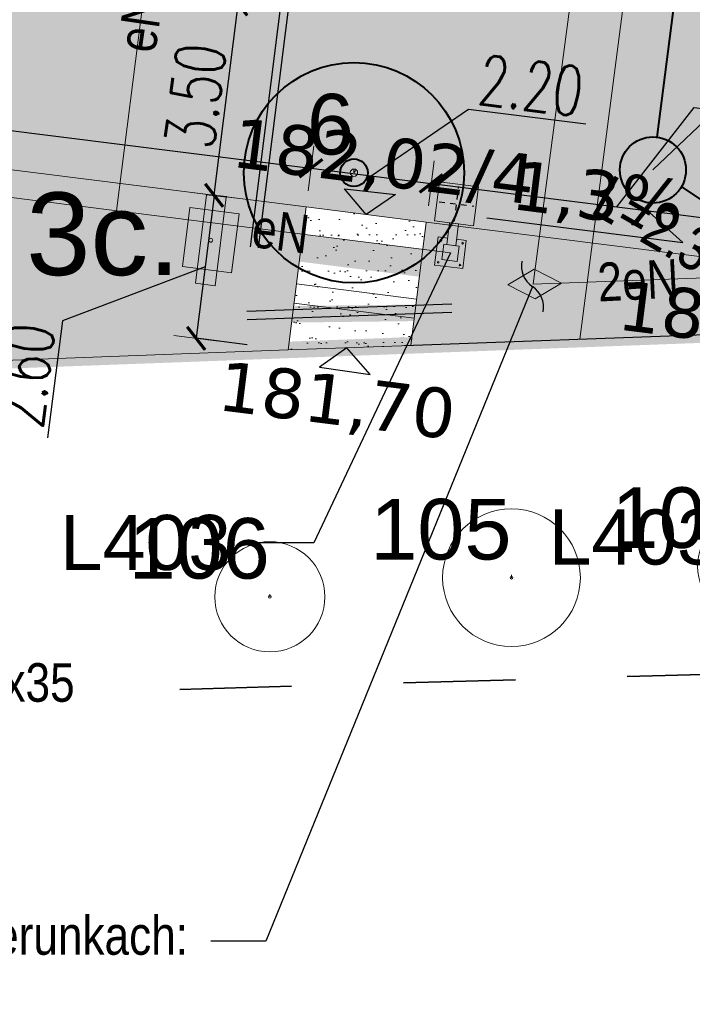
# Model space of a CAD drawing. Header units: millimetres. Extents: x 0 to 6566002, y 0 to 5716629.
# Tile 77 of 99: x 6564872 to 6564885, y 5715897 to 5715915. Entities that reach past the tile are written whole.
import ezdxf
from ezdxf import colors
from ezdxf.entities.mleader import LeaderData, LeaderLine
from ezdxf.enums import TextEntityAlignment as Align
from ezdxf.math import Vec2, Vec3

# ---------------------------------------------------------------- set-up
doc = ezdxf.new("R2010")
doc.units = ezdxf.units.MM
for name, pattern in [('ACAD_ISO04W100', [30, 24, -3, 0, -3]), ('DASHDOT', [25.4, 12.7, -6.35, 0, -6.35]), ('HIDDEN', [9.525, 6.35, -3.175]), ('JIS_02_1.0', [40.64, 20.32, -20.32])]:
    doc.linetypes.add(name, pattern=pattern)
for name, color, linetype, lineweight in [('!IS-KD_OPIS', 64, 'Continuous', 13), ('_DOO-inwentaryzacja', 108, 'Continuous', 18), ('E-rys_sieci_eN_GDDKiA', 210, 'Continuous', 18), ('E-rys_sieci_nn_Amrest', 10, 'Continuous', 18), ('IS-KD', 64, 'kd_LINE', 40), ('MBC_krawezniki', 42, 'Continuous', 20), ('MBC_obszary', 143, 'Continuous', 5), ('MBC_opisy', 255, 'Continuous', 13), ('MBC_oprawy_zew', 12, 'Continuous', 15), ('MBC_oprawy_zew_opisy', 12, 'Continuous', 15), ('MBC_szraf', 143, 'Continuous', 15), ('MBC_sztafaz', 36, 'Continuous', 15), ('MBC_sztafaz_opisy', 36, 'Continuous', 15), ('MBC_wymiar_ogolne', 133, 'Continuous', 13), ('MBC_zakres', 160, 'Continuous', 35), ('MBC_zakres_2', 160, 'Continuous', 35), ('pr_rzędne', 5, 'Continuous', 25), ('ps_obrzeze', 218, 'Continuous', 13), ('USUNIETE SIECI', 7, 'NIEIST_1', 5), ('WZ PRZEPUSTY_nawadnianie', 150, 'Continuous', 25), ('WZ_ drzewa istn_kolizja z PZT_wycinka', 10, 'Continuous', 40)]:
    doc.layers.add(name, color=color, linetype=linetype, lineweight=lineweight)
doc.layers.add('E-sieci_en_txt_GDDKiA', color=3, linetype='Continuous')
doc.layers.add('pr_plytki dla niewidomych', color=7, linetype='Continuous', lineweight=0, true_color=0x7f007f)
doc.styles.add('Arial 5', font='arial.ttf', dxfattribs={"height": 1})
doc.styles.add('HB', font='isocpeui.ttf')
doc.styles.add('MtXpl_Arial_Narrow', font='ARIALN.TTF')
doc.styles.add('SIMPLEX', font='simplex.shx', dxfattribs={"width": 0.7})
doc.styles.get("Standard").update_dxf_attribs({"font": 'arial.ttf'})
doc.styles.add('Style-Verdana', font='verdana.ttf')
doc.styles.add('wr-ruska-mdcp4-ac-nowa_mapa$1$Style-Arial', font='arial.ttf')
doc.linetypes.add('kd_LINE', pattern='A,12.7,-5.08,["kd",HB,S=2.54,R=0,X=-3.5,Y=-1.27],-2.35', length=20.13)
doc.linetypes.add('NIEIST_1', pattern='A,20,-0.01,["X",Standard,S=5,R=0,X=-2.54,Y=-2.54],-0.01', length=20.02)
doc.dimstyles.new('maadST', dxfattribs={"dimscale": 0.0075, "dimtxt": 120, "dimasz": 1, "dimexe": 0.25, "dimexo": 100, "dimgap": 15, "dimtad": 1, "dimrnd": 0.1, "dimzin": 0, "dimdsep": 46, "dimtxsty": 'SIMPLEX', "dimblk": 'MaadTick', "dimcen": 0, "dimdle": 0.2, "dimclrd": 256, "dimclre": 256, "dimclrt": 256, "dimadec": 0, "dimazin": 0, "dimtfac": 1, "dimtmove": 1, "dimatfit": 3, "dimldrblk": 'INTEGRAL', "dimfxl": 1, "dimtolj": 1, "dimtzin": 0, "dimarcsym": 0})

# ---------------------------------------------------------------- blocks, each defined once
blk = doc.blocks.new('L403 Square Bis top')
at = {"color": 0}
blk.add_lwpolyline([(-40.875, 5.25), (-40.875, 16.5), (-73.875, 16.5), (-73.875, -16.5), (-40.875, -16.5), (-40.875, -5.25)], dxfattribs=at)
for points in [[(-22.875, -22.875), (22.875, -22.875), (22.875, 22.875), (-22.875, 22.875)], [(-66.375, -9), (-48.375, -9), (-48.375, 9), (-66.375, 9)], [(-48.375, -5.25), (-22.875, -5.25), (-22.875, 5.25), (-48.375, 5.25)]]:
    blk.add_lwpolyline(points, close=True, dxfattribs=at)
for centre in [(-70.125, 12.75), (-44.625, 12.75), (-70.125, -12.75), (-44.625, -12.75)]:
    blk.add_circle(centre, 0.938, dxfattribs=at)
at = {"layer": 'Defpoints', "linetype": 'ACAD_ISO04W100', "ltscale": 0.1}
for p, q in [((0, 20.325), (0, -20.325)), ((-20.325, 0), (20.325, 0))]:
    blk.add_line(p, q, dxfattribs=at)
blk = doc.blocks.new('A$C49D04D99')
at = {"lineweight": -2}
h = blk.add_hatch(color=0, dxfattribs=at)
h.paths.add_polyline_path([(-0.45, -0.0929), (0.45, -0.0929), (0.45, 0.1071), (-0.45, 0.1071)])
edge = h.paths.add_edge_path(flags=16)
edge.add_arc((0, 0.0071), 0.02, 0, 360)
at = {"color": 0, "linetype": 'HIDDEN', "lineweight": -2, "ltscale": 0.8}
blk.add_lwpolyline([(-0.3, -0.2429), (0.3, -0.2429), (0.3, 0.2571), (-0.3, 0.2571)], close=True, dxfattribs=at)
at = {"color": 0, "lineweight": -2}
blk.add_lwpolyline([(-0.45, -0.0929), (0.45, -0.0929), (0.45, 0.1071), (-0.45, 0.1071)], close=True, dxfattribs=at)
at = {"color": 0}
blk.add_circle((0, 0.0071), 0.02, dxfattribs=at)
blk = doc.blocks.new('_None')
blk = doc.blocks.new('_Integral')
at = {"color": 0, "linetype": 'ByBlock', "lineweight": -2}
for centre, start, end in [((0.445, -0.091), 102, 168), ((-0.445, 0.091), 282, 348)]:
    blk.add_arc(centre, 0.454, start, end, dxfattribs=at)
blk = doc.blocks.new('MaadTick')
at = {"color": 0}
blk.add_line((0, -54.8), (0, 54.8), dxfattribs=at)
at = {"color": 0, "const_width": 7.5}
blk.add_lwpolyline([(25, 25), (-25, -25)], dxfattribs=at)
blk = doc.blocks.new('*D68')
at = {"layer": 'Defpoints', "color": 0, "transparency": 16777216}
for p in [(6564845.601, 5715914.977), (6564877.669, 5715912.152), (6564877.58, 5715911.45)]:
    blk.add_point(p, dxfattribs=at)
at = {"layer": 'MBC_wymiar_ogolne', "lineweight": -2, "transparency": 16777216}
for p, q in [((6564845.694, 5715915.722), (6564845.752, 5715916.177)), ((6564845.759, 5715916.174), (6564877.661, 5715912.153)), ((6564877.674, 5715912.194), (6564877.669, 5715912.154))]:
    blk.add_line(p, q, dxfattribs=at)
at = {"layer": 'MBC_wymiar_ogolne', "lineweight": -2, "transparency": 16777216, "xscale": 0.0075, "yscale": 0.0075, "zscale": 0.0075}
for p, rotation in [((6564845.751, 5715916.175), 172.8154019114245), ((6564877.669, 5715912.152), 352.8154019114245)]:
    blk.add_blockref('MaadTick', p, dxfattribs=dict(at, rotation=rotation))
at = {"layer": 'MBC_wymiar_ogolne', "transparency": 16777216, "insert": (6564861.781, 5715914.721), "char_height": 0.9, "attachment_point": 5, "rotation": 352.8154, "style": 'SIMPLEX'}
blk.add_mtext('\\A1;32.20', dxfattribs=at)
blk = doc.blocks.new('*D69')
at = {"layer": 'Defpoints', "color": 0, "transparency": 16777216}
for p in [(6564879.852, 5715911.876), (6564877.58, 5715911.45), (6564879.763, 5715911.175)]:
    blk.add_point(p, dxfattribs=at)
at = {"layer": 'MBC_wymiar_ogolne', "lineweight": -2, "transparency": 16777216}
for p, q in [((6564878.76, 5715912.014), (6564880.531, 5715913.227)), ((6564880.531, 5715913.227), (6564882.659, 5715912.959)), ((6564877.674, 5715912.194), (6564877.669, 5715912.154)), ((6564877.676, 5715912.151), (6564879.844, 5715911.877)), ((6564879.857, 5715911.919), (6564879.852, 5715911.878))]:
    blk.add_line(p, q, dxfattribs=at)
at = {"layer": 'MBC_wymiar_ogolne', "lineweight": -2, "transparency": 16777216, "xscale": 0.0075, "yscale": 0.0075, "zscale": 0.0075}
for p, rotation in [((6564877.669, 5715912.152), 172.8154019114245), ((6564879.852, 5715911.876), 352.8154019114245)]:
    blk.add_blockref('MaadTick', p, dxfattribs=dict(at, rotation=rotation))
at = {"layer": 'MBC_wymiar_ogolne', "transparency": 16777216, "insert": (6564881.665, 5715913.651), "char_height": 0.9, "attachment_point": 5, "rotation": 352.8154, "style": 'SIMPLEX'}
blk.add_mtext('\\A1;2.20', dxfattribs=at)
blk = doc.blocks.new('*D70')
at = {"layer": 'Defpoints', "color": 0, "transparency": 16777216}
for p in [(6564879.763, 5715911.175), (6564886.592, 5715911.027), (6564886.504, 5715910.325)]:
    blk.add_point(p, dxfattribs=at)
at = {"layer": 'MBC_wymiar_ogolne', "lineweight": -2, "transparency": 16777216}
for p, q in [((6564883.222, 5715911.452), (6564884.629, 5715913.253)), ((6564884.629, 5715913.253), (6564886.758, 5715912.985)), ((6564879.857, 5715911.919), (6564879.852, 5715911.878)), ((6564879.859, 5715911.876), (6564886.585, 5715911.028)), ((6564886.598, 5715911.069), (6564886.592, 5715911.029))]:
    blk.add_line(p, q, dxfattribs=at)
at = {"layer": 'MBC_wymiar_ogolne', "lineweight": -2, "transparency": 16777216, "xscale": 0.0075, "yscale": 0.0075, "zscale": 0.0075}
for p, rotation in [((6564879.852, 5715911.876), 172.8154019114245), ((6564886.592, 5715911.027), 352.8154019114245)]:
    blk.add_blockref('MaadTick', p, dxfattribs=dict(at, rotation=rotation))
at = {"layer": 'MBC_wymiar_ogolne', "transparency": 16777216, "insert": (6564885.764, 5715913.677), "char_height": 0.9, "attachment_point": 5, "rotation": 352.8154, "style": 'SIMPLEX'}
blk.add_mtext('\\A1;6.80', dxfattribs=at)
blk = doc.blocks.new('*D91')
at = {"layer": 'Defpoints', "color": 0, "transparency": 16777216}
for p in [(6564875.837, 5715915.198), (6564876.35, 5715915.133), (6564875.4, 5715911.725)]:
    blk.add_point(p, dxfattribs=at)
at = {"layer": 'MBC_wymiar_ogolne', "lineweight": -2, "transparency": 16777216}
for p, q in [((6564876.581, 5715915.104), (6564876.352, 5715915.133)), ((6564875.913, 5715911.668), (6564876.349, 5715915.126)), ((6564876.144, 5715911.631), (6564875.914, 5715911.66))]:
    blk.add_line(p, q, dxfattribs=at)
at = {"layer": 'MBC_wymiar_ogolne', "lineweight": -2, "transparency": 16777216, "xscale": 0.0075, "yscale": 0.0075, "zscale": 0.0075}
for p, rotation in [((6564876.35, 5715915.133), 82.81540166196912), ((6564875.912, 5715911.66), 262.8154016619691)]:
    blk.add_blockref('MaadTick', p, dxfattribs=dict(at, rotation=rotation))
at = {"layer": 'MBC_wymiar_ogolne', "transparency": 16777216, "insert": (6564875.573, 5715913.467), "char_height": 0.9, "attachment_point": 5, "rotation": 82.8154, "style": 'SIMPLEX'}
blk.add_mtext('\\A1;3.50', dxfattribs=at)
blk = doc.blocks.new('*D94')
at = {"layer": 'Defpoints', "color": 0, "transparency": 16777216}
for p in [(6564875.4, 5715911.725), (6564875.585, 5715909.064), (6564877.253, 5715908.854)]:
    blk.add_point(p, dxfattribs=at)
at = {"layer": 'MBC_wymiar_ogolne', "lineweight": -2, "transparency": 16777216}
for p, q in [((6564875.911, 5715911.653), (6564875.586, 5715909.072)), ((6564876.144, 5715911.631), (6564875.914, 5715911.66)), ((6564875.749, 5715910.362), (6564873.156, 5715909.385)), ((6564873.156, 5715909.385), (6564872.888, 5715907.257)), ((6564876.509, 5715908.948), (6564875.583, 5715909.065))]:
    blk.add_line(p, q, dxfattribs=at)
at = {"layer": 'MBC_wymiar_ogolne', "lineweight": -2, "transparency": 16777216, "xscale": 0.0075, "yscale": 0.0075, "zscale": 0.0075}
for p, rotation in [((6564875.912, 5715911.66), 82.81540164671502), ((6564875.585, 5715909.064), 262.8154016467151)]:
    blk.add_blockref('MaadTick', p, dxfattribs=dict(at, rotation=rotation))
at = {"layer": 'MBC_wymiar_ogolne', "transparency": 16777216, "insert": (6564872.464, 5715908.392), "char_height": 0.9, "attachment_point": 5, "rotation": 82.8154, "style": 'SIMPLEX'}
blk.add_mtext('\\A1;2.60', dxfattribs=at)
blk = doc.blocks.new('*U122')
for q in [(0, 0.05), (0.029, 0.041), (0, 0)]:
    blk.add_line((0, 0), q)
for radius in [2, 0.0668]:
    blk.add_circle((0, 0), radius)
blk = doc.blocks.new('*U163')
for q in [(0, 0.05), (0, 0.05), (0, 0)]:
    blk.add_line((0, 0), q)
for radius in [1, 0.0239]:
    blk.add_circle((0, 0), radius)
blk = doc.blocks.new('*U164')
for q in [(0, 0.05), (0, 0.05), (0, 0)]:
    blk.add_line((0, 0), q)
for radius in [1.25, 0.0239]:
    blk.add_circle((0, 0), radius)
blk = doc.blocks.new('*U165')
for q in [(0, 0.05), (0, 0.05), (0, 0)]:
    blk.add_line((0, 0), q)
for radius in [1, 0.0239]:
    blk.add_circle((0, 0), radius)

msp = doc.modelspace()

# ---------------------------------------------------------------- hatches: boundary and pattern name
at = {"layer": 'E-rys_sieci_eN_GDDKiA'}
h = msp.add_hatch(color=256, dxfattribs=at)
h.dxf.hatch_style = 1
h.paths.add_polyline_path([(6564881.241, 5715910.033), (6564881.721, 5715910.32), (6564882.22, 5715910.067), (6564881.74, 5715909.78)])
at = {"layer": 'MBC_szraf'}
h = msp.add_hatch(dxfattribs=at)
h.set_pattern_fill('GOST_GLASS', color=64, scale=0.1, angle=180)
h.set_pattern_definition([(217.8154, (6564851.5972, 5715920.57143), (-0.841866, 0.1061225), [0.5, -0.7]), (217.8154, (6564851.38676, 5715920.59797), (-0.841866, 0.1061225), [0.2, -1]), (217.8154, (6564851.5707, 5715920.36097), (-0.841866, 0.1061225), [0.2, -1])])
h.paths.add_polyline_path([(6564879.763, 5715911.175), (6564879.481, 5715908.937), (6564891.437, 5715909.385), (6564891.628, 5715911), (6564886.668, 5715911.625), (6564886.504, 5715910.325)])
h.paths.add_polyline_path([(6564846.159, 5715915.411), (6564845.659, 5715911.442), (6564868.704, 5715908.537), (6564877.253, 5715908.854), (6564877.58, 5715911.45)])
edge = h.paths.add_edge_path()
edge.add_line((6564839.417, 5715917.894), (6564837.249, 5715920.687))
edge.add_line((6564837.249, 5715920.687), (6564839.5, 5715938.545))
edge.add_line((6564839.5, 5715938.545), (6564842.293, 5715940.713))
edge.add_line((6564842.293, 5715940.713), (6564843.356, 5715949.146))
edge.add_line((6564843.356, 5715949.146), (6564840.213, 5715949.543))
edge.add_arc((6564851.909, 5715940.301), 14.906, 141.6866, 144.249)
edge.add_line((6564839.811, 5715949.011), (6564835.241, 5715912.756))
edge.add_line((6564835.241, 5715912.756), (6564838.714, 5715912.318))
edge.add_line((6564838.714, 5715912.318), (6564839.417, 5715917.894))
edge = h.paths.add_edge_path()
edge.add_line((6564855.758, 5715947.583), (6564855.133, 5715942.622))
edge.add_arc((6564855.758, 5715947.583), 5, 262.8154, 352.8154)
edge.add_line((6564860.719, 5715946.958), (6564855.758, 5715947.583))
edge = h.paths.add_edge_path()
edge.add_arc((6564856.033, 5715949.766), 5, 13.9156, 82.8154)
edge.add_line((6564856.659, 5715954.727), (6564853.848, 5715955.081))
edge.add_arc((6564851.909, 5715940.301), 14.906, 82.5263, 121.066)
edge.add_line((6564844.217, 5715953.07), (6564860.887, 5715950.968))
at = {"layer": 'MBC_szraf', "true_color": 0x636466, "transparency": 33554687}
h = msp.add_hatch(dxfattribs=at)
h.set_pattern_fill('DOTS', color=251, scale=0.3)
edge = h.paths.add_edge_path()
edge.add_line((6564890.021, 5715938.225), (6564890.646, 5715943.185))
edge.add_line((6564890.646, 5715943.185), (6564890.921, 5715945.368))
edge.add_arc((6564895.882, 5715944.743), 5, 82.8154, 172.8154, ccw=False)
edge.add_line((6564896.507, 5715949.703), (6564887.889, 5715950.79))
edge.add_arc((6564887.82, 5715950.295), 0.5, -29.8834, 82.0755, ccw=False)
edge.add_arc((6564895.911, 5715944.735), 9.319, 145.2621, 172.7932)
edge.add_line((6564886.666, 5715945.904), (6564886.391, 5715943.722))
edge.add_arc((6564881.43, 5715944.347), 5, 262.8154, 352.8154, ccw=False)
edge.add_line((6564880.805, 5715939.386), (6564866.716, 5715941.162))
edge.add_line((6564866.716, 5715941.162), (6564864.335, 5715941.462))
edge.add_line((6564864.335, 5715941.462), (6564865.235, 5715948.606))
edge.add_arc((6564856.033, 5715949.766), 9.275, 352.8154, 380.2166)
edge.add_arc((6564865.206, 5715953.144), 0.5, 82.7802, 200.2166, ccw=False)
edge.add_line((6564865.269, 5715953.64), (6564856.659, 5715954.727))
edge.add_arc((6564856.033, 5715949.766), 5, -7.1846, 82.8154, ccw=False)
edge.add_line((6564860.994, 5715949.141), (6564860.719, 5715946.958))
edge.add_arc((6564855.758, 5715947.583), 5, 262.8154, 352.8154, ccw=False)
edge.add_line((6564855.133, 5715942.622), (6564842.731, 5715944.186))
edge.add_line((6564842.731, 5715944.186), (6564842.293, 5715940.713))
edge.add_line((6564842.293, 5715940.713), (6564839.417, 5715917.894))
edge.add_line((6564839.417, 5715917.894), (6564839.214, 5715916.287))
edge.add_line((6564839.214, 5715916.287), (6564846.159, 5715915.411))
edge.add_line((6564846.159, 5715915.411), (6564877.58, 5715911.45))
edge.add_line((6564877.58, 5715911.45), (6564879.763, 5715911.175))
edge.add_line((6564879.763, 5715911.175), (6564886.504, 5715910.325))
edge.add_line((6564886.504, 5715910.325), (6564886.668, 5715911.625))
edge.add_line((6564886.668, 5715911.625), (6564887.918, 5715921.547))
edge.add_line((6564887.918, 5715921.547), (6564888.031, 5715922.439))
edge.add_line((6564888.031, 5715922.439), (6564888.343, 5715924.92))
edge.add_line((6564888.343, 5715924.92), (6564888.457, 5715925.823))
edge.add_line((6564888.457, 5715925.823), (6564890.021, 5715938.225))
edge = h.paths.add_edge_path(flags=16)
edge.add_line((6564877.569, 5715933.747), (6564850.414, 5715937.17))
edge.add_arc((6564849.801, 5715932.158), 5.049, 83.0282, 166.577)
edge.add_line((6564844.89, 5715933.33), (6564844.062, 5715926.762))
edge.add_arc((6564851.503, 5715925.824), 7.5, 172.8154, 262.8154)
edge.add_line((6564850.565, 5715918.383), (6564876.53, 5715915.11))
edge.add_arc((6564877.155, 5715920.071), 5, 262.8154, 352.8154)
edge.add_line((6564882.116, 5715919.446), (6564883.257, 5715928.494))
edge.add_arc((6564878.209, 5715928.577), 5.049, 359.0538, 442.6026)
edge.add_arc((6564856.328, 5715760.048), 174.992, 82.60258, 83.02822)
edge = h.paths.add_edge_path()
edge.add_line((6564900.184, 5715949.24), (6564899.872, 5715946.76))
edge.add_arc((6564897.391, 5715947.072), 2.5, 352.8154, 442.8133)
edge.add_line((6564897.704, 5715949.553), (6564900.184, 5715949.24))
at = {"layer": 'MBC_szraf'}
h = msp.add_hatch(dxfattribs=at)
h.set_pattern_fill('AR-SAND', color=251, scale=0.01, angle=180)
h.set_pattern_definition([(210.3154, (6564851.59722, 5715920.57143), (-0.0453345, -0.4875716), [0, -0.38608, 0, -0.4318, 0, -0.41275]), (180.3154, (6564851.5972, 5715920.57143), (-0.535645, -0.654977), [0, -0.20828, 0, -0.34798, 0, -0.13335]), (140.3154, (6564851.9072, 5715920.53236), (-0.7849615, 0.097501), [0, -0.127, 0, -0.4572, 0, -0.5969]), (130.3154, (6564851.9072, 5715920.53236), (-0.785442, -0.125684), [0, -0.0635, 0, -0.29972, 0, -0.3429])])
h.paths.add_polyline_path([(6564879.763, 5715911.175), (6564877.58, 5715911.45), (6564877.253, 5715908.854), (6564879.481, 5715908.937)])
at = {"layer": 'WZ_ drzewa istn_kolizja z PZT_wycinka'}
h = msp.add_hatch(color=256, dxfattribs=at)
h.dxf.hatch_style = 1
h.paths.add_polyline_path([(6564878.651, 5715912.219, 1), (6564878.249, 5715911.921, 1)])

# ---------------------------------------------------------------- linework, layer by layer
at = {"layer": '!IS-KD_OPIS'}
msp.add_lwpolyline([(6564883.878, 5715912.12), (6564887.282, 5715915.361), (6564890.468, 5715915.361)], dxfattribs=at)
at = {"layer": 'E-rys_sieci_eN_GDDKiA'}
for p, q in [((6564881.7, 5715910.05), (6564894.645, 5715910.518)), ((6564881.241, 5715910.033), (6564881.721, 5715910.32)), ((6564882.22, 5715910.067), (6564881.721, 5715910.32)), ((6564881.241, 5715910.033), (6564881.74, 5715909.78)), ((6564882.22, 5715910.067), (6564881.74, 5715909.78))]:
    msp.add_line(p, q, dxfattribs=at)
at = {"layer": 'E-rys_sieci_nn_Amrest'}
for p, q in [((6564875.034, 5715918.456), (6564874.142, 5715911.38)), ((6564847.089, 5715914.79), (6564880.201, 5715910.616))]:
    msp.add_line(p, q, dxfattribs=at)
at = {"layer": 'IS-KD', "linetype": 'ByBlock', "ltscale": 0.3}
msp.add_line((6564884.395, 5715911.817), (6564885.886, 5715910.823), dxfattribs=at)
msp.add_lwpolyline([(6564883.954, 5715912.715), (6564885.832, 5715927.335)], dxfattribs=at)
msp.add_circle((6564883.878, 5715912.12), 0.6, dxfattribs=at)
at = {"layer": 'MBC_krawezniki'}
msp.add_lwpolyline([(6564860.719, 5715946.958, -0.414214), (6564855.133, 5715942.622), (6564855.758, 5715947.583), (6564843.356, 5715949.146), (6564842.293, 5715940.713), (6564839.5, 5715938.545), (6564837.249, 5715920.687), (6564839.417, 5715917.894), (6564839.214, 5715916.287), (6564838.714, 5715912.318), (6564845.659, 5715911.442), (6564846.159, 5715915.411), (6564877.58, 5715911.45)], format="xyb", dxfattribs=at)
msp.add_lwpolyline([(6564879.763, 5715911.175), (6564886.504, 5715910.325), (6564886.668, 5715911.625), (6564891.628, 5715911), (6564892.879, 5715920.921), (6564887.918, 5715921.547), (6564888.031, 5715922.439)], dxfattribs=at)
at = {"layer": 'MBC_krawezniki', "color": 132, "true_color": 0x00cccc}
msp.add_lwpolyline([(6564877.58, 5715911.45), (6564879.763, 5715911.175)], dxfattribs=at)
at = {"layer": 'MBC_obszary'}
for points in [[(6564877.58, 5715911.45), (6564846.159, 5715915.411)], [(6564877.58, 5715911.45), (6564877.253, 5715908.854)], [(6564877.58, 5715911.45), (6564879.763, 5715911.175)], [(6564879.763, 5715911.175), (6564879.481, 5715908.937)], [(6564886.504, 5715910.325), (6564879.763, 5715911.175)], [(6564895.177, 5715909.518), (6564879.481, 5715908.937)], [(6564877.253, 5715908.854), (6564879.481, 5715908.937)], [(6564877.253, 5715908.854), (6564868.704, 5715908.537)]]:
    msp.add_lwpolyline(points, dxfattribs=at)
at = {"layer": 'MBC_zakres', "color": 12, "linetype": 'DASHDOT', "ltscale": 0.1, "const_width": 0.3}
msp.add_lwpolyline([(6564853.848, 5715955.081, 0.276263), (6564839.811, 5715949.011), (6564835.241, 5715912.756), (6564868.704, 5715908.537), (6564895.177, 5715909.518), (6564900.184, 5715949.24)], format="xyb", close=True, dxfattribs=at)
at = {"layer": 'pr_plytki dla niewidomych', "extrusion": (0, 0, -1)}
msp.add_solid([(-6564879.701, 5715910.679), (-6564877.518, 5715910.954), (-6564879.638, 5715910.183), (-6564877.45, 5715910.459)], dxfattribs=at)
at = {"layer": 'pr_rzędne', "color": 5, "flags": 128}
msp.add_lwpolyline([(6564878.672, 5715911.313), (6564878.281, 5715911.777), (6564879.203, 5715911.674), (6564878.672, 5715911.313)], close=True, dxfattribs=at)
msp.add_lwpolyline([(6564880.861, 5715911.25), (6564884.422, 5715910.802), (6564883.81, 5715911.352)], dxfattribs=at)
at = {"layer": 'ps_obrzeze'}
for p, q in [((6564877.58, 5715911.45), (6564877.253, 5715908.854)), ((6564877.404, 5715910.052), (6564879.587, 5715909.777))]:
    msp.add_line(p, q, dxfattribs=at)
at = {"layer": 'USUNIETE SIECI', "color": 210, "ltscale": 0.15, "flags": 128}
msp.add_lwpolyline([(6564881.702, 5715910.052), (6564882.719, 5715917.745), (6564883.407, 5715923.527), (6564883.98, 5715926.84)], dxfattribs=at)
at = {"layer": 'WZ PRZEPUSTY_nawadnianie'}
for points in [[(6564876.569, 5715910.728), (6564877.194, 5715915.689)], [(6564876.718, 5715910.71), (6564877.343, 5715915.67)], [(6564876.508, 5715909.556), (6564880.224, 5715909.69)]]:
    msp.add_lwpolyline(points, dxfattribs=at)
at = {"layer": 'WZ_ drzewa istn_kolizja z PZT_wycinka'}
for radius in [2, 0.25]:
    msp.add_circle((6564878.45, 5715912.07), radius, dxfattribs=at)

# ---------------------------------------------------------------- block references
at = {"layer": '_DOO-inwentaryzacja'}
ref = msp.add_blockref('*U122', (6564878.45, 5715912.071), dxfattribs=at)
ref.add_attrib('NR', '6', dxfattribs={"layer": '0', "height": 1.1, "style": 'wr-ruska-mdcp4-ac-nowa_mapa$1$Style-Arial'}).set_placement((6564878.45, 5715912.071), align=Align.BOTTOM_RIGHT)
ref = msp.add_blockref('*U165', (6564876.923, 5715904.373), dxfattribs=at)
ref.add_attrib('NR', '106', dxfattribs={"layer": '0', "height": 1.1, "style": 'wr-ruska-mdcp4-ac-nowa_mapa$1$Style-Arial'}).set_placement((6564876.923, 5715904.373), align=Align.BOTTOM_RIGHT)
at = {"layer": 'MBC_oprawy_zew', "xscale": 0.01558756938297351, "yscale": 0.01558756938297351, "zscale": 0.01558756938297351, "rotation": 82.81539936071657}
msp.add_blockref('L403 Square Bis top', (6564880.313, 5715911.504), dxfattribs=at)
at = {"layer": 'MBC_sztafaz', "xscale": 1.8, "yscale": 1.8, "zscale": 1.8, "rotation": 262.8154014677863}
msp.add_blockref('A$C49D04D99', (6564875.838, 5715910.847), dxfattribs=at)

# ---------------------------------------------------------------- texts
at = {"layer": '!IS-KD_OPIS', "width": 0.8}
msp.add_text('L=2.35m', height=0.8, rotation=330, dxfattribs=at).set_placement((6564882.721, 5715911.358))
at = {"layer": 'E-rys_sieci_eN_GDDKiA', "style": 'MtXpl_Arial_Narrow'}
msp.add_text('2eN', height=0.7, rotation=2.9391, dxfattribs=at).set_placement((6564883.607, 5715910.119), align=Align.MIDDLE)
at = {"layer": 'E-rys_sieci_nn_Amrest', "style": 'MtXpl_Arial_Narrow'}
for rotation, p in [(81.6996, (6564874.572, 5715914.781)), (352.8154, (6564877.12, 5715911.006))]:
    msp.add_text('eN', height=0.7, rotation=rotation, dxfattribs=at).set_placement(p, align=Align.MIDDLE)
at = {"layer": 'MBC_sztafaz_opisy', "insert": (6564872.5, 5715911.712), "char_height": 1.5, "attachment_point": 1, "style": 'Arial 5'}
msp.add_mtext_dynamic_manual_height_columns('3c.', width=2.04397, gutter_width=1.2, heights=[0], dxfattribs=at)
at = {"layer": 'pr_rzędne', "color": 5, "style": 'Style-Verdana'}
msp.add_text('182,02/4', height=0.9, rotation=352.8154, dxfattribs=at).set_placement((6564876.311, 5715913.076), align=Align.TOP_LEFT)
msp.add_text('1,3%', height=0.9, rotation=352.8154, dxfattribs=at).set_placement((6564884.499, 5715911.916), align=Align.TOP_RIGHT)

# ---------------------------------------------------------------- dimensions: what is measured, and where the dimension line sits
at = {"layer": 'MBC_wymiar_ogolne'}
dim = msp.add_linear_dim(base=(6564877.669, 5715912.152), p1=(6564845.601, 5715914.977), p2=(6564877.58, 5715911.45), angle=172.8154, dimstyle='maadST', dxfattribs=at)
dim.commit()
dim.dimension.update_dxf_attribs({"geometry": '*D68', "text_midpoint": (6564861.781, 5715914.721)})
dim = msp.add_aligned_dim(p1=(6564875.4, 5715911.725), p2=(6564875.837, 5715915.198), distance=-0.517, dimstyle='maadST', dxfattribs=at)
dim.commit()
dim.dimension.update_dxf_attribs({"geometry": '*D91', "text_midpoint": (6564875.573, 5715913.467)})
for base, p1, p2, angle, picture, middle in [((6564879.852, 5715911.876), (6564877.58, 5715911.45), (6564879.763, 5715911.175), 172.8154, '*D69', (6564880.642, 5715913.213)), ((6564886.592, 5715911.027), (6564879.763, 5715911.175), (6564886.504, 5715910.325), 172.8154, '*D70', (6564884.741, 5715913.239)), ((6564875.585, 5715909.064), (6564875.4, 5715911.725), (6564877.253, 5715908.854), 262.8154, '*D94', (6564873.142, 5715909.274))]:
    dim = msp.add_linear_dim(base=base, p1=p1, p2=p2, angle=angle, dimstyle='maadST', dxfattribs=at)
    dim.commit()
    dim.dimension.update_dxf_attribs({"geometry": picture, "text_midpoint": middle, "dimtype": 160})

# ---------------------------------------------------------------- next in the draw order: leaders
at = {"layer": 'MBC_opisy', "color": 0}
ml = msp.add_multileader_mtext('Standard', dxfattribs=at)
ml.set_content('POŁĄCZENIE Z ISTNIEJĄCYM\\PCIĄGIEM PIESZYM')
ml.set_leader_properties()
ml.build(insert=Vec2(0, 0))
ml.multileader.update_dxf_attribs({"text_left_attachment_type": 5, "text_right_attachment_type": 5, "dogleg_length": 1, "arrow_head_size": 1})
ctx = ml.context
ctx.base_point, ctx.char_height, ctx.arrow_head_size, ctx.landing_gap_size, ctx.plane_origin = Vec3(6564898.56, 5715894.46), 1, 1, 1, Vec3(6564911.427, 5715913.604)
ctx.left_attachment, ctx.right_attachment = 5, 5
notes = []
notes.append((ctx, [(0, (1, 1, 0), (6564897.56, 5715894.46), (1, 0), 1, [(0, [(6564878.367, 5715908.895), (6564892.678, 5715909.428)], 0, [])])]))
ctx.mtext.insert, ctx.mtext.line_spacing_style, ctx.mtext.flow_direction = Vec3(6564899.56, 5715897.46), 2, 5
ctx.mtext.has_bg_fill, ctx.mtext.bg_color, ctx.mtext.bg_scale_factor, ctx.mtext.bg_transparency, ctx.mtext.use_window_bg_color = 1, -1027028792, 1.5, 0, 1
for ctx, leaders in notes:
    for number, flags, end, landing, length, lines in leaders:
        leader = LeaderData()
        leader.index, (leader.has_last_leader_line, leader.has_dogleg_vector, leader.attachment_direction) = number, flags
        leader.last_leader_point, leader.dogleg_vector, leader.dogleg_length = Vec3(end), Vec3(landing), length
        for number, points, colour, breaks in lines:
            line = LeaderLine()
            line.index, line.vertices, line.color, line.breaks = number, Vec3.list(points), colors.encode_raw_color(colour), breaks
            leader.lines.append(line)
        ctx.leaders.append(leader)

# ---------------------------------------------------------------- next in the draw order: linework, layer by layer
at = {"color": 0, "linetype": 'JIS_02_1.0', "lineweight": 35, "ltscale": 0.1}
msp.add_line((6564938.254, 5715904.485), (6564837.825, 5715901.627), dxfattribs=at)
at = {"layer": 'MBC_zakres_2', "color": 210, "linetype": 'DASHDOT', "ltscale": 0.1, "const_width": 0.3}
msp.add_lwpolyline([(6564760.922, 5715982.52), (6564843.177, 5715976.135), (6564849.786, 5715957.37), (6564841.972, 5715934.274), (6564842.631, 5715909.087), (6565027.21, 5715911.289), (6565027.21, 5715887.144), (6565012.29, 5715886.609), (6565012.29, 5715897.814), (6564830.885, 5715895.649), (6564835.855, 5715959.669), (6564759.608, 5715965.588), (6564760.922, 5715982.522)], dxfattribs=at)
at = {"layer": 'pr_rzędne', "color": 5, "flags": 128}
msp.add_lwpolyline([(6564878.32, 5715908.894), (6564877.826, 5715908.541), (6564878.745, 5715908.411), (6564878.32, 5715908.894)], close=True, dxfattribs=at)
at = {"layer": 'ps_obrzeze'}
for p, q in [((6564879.763, 5715911.175), (6564879.481, 5715908.937)), ((6564877.36, 5715909.705), (6564879.543, 5715909.43))]:
    msp.add_line(p, q, dxfattribs=at)
at = {"layer": 'USUNIETE SIECI', "ltscale": 0.15, "flags": 128}
msp.add_lwpolyline([(6564840.679, 5715950.092), (6564887.13, 5715944.27), (6564882.55, 5715909.05)], dxfattribs=at)
at = {"layer": 'WZ PRZEPUSTY_nawadnianie'}
msp.add_lwpolyline([(6564876.514, 5715909.406), (6564880.229, 5715909.54)], dxfattribs=at)

# ---------------------------------------------------------------- next in the draw order: block references
at = {"layer": '_DOO-inwentaryzacja'}
ref = msp.add_blockref('*U163', (6564885.689, 5715904.93), dxfattribs=at)
ref.add_attrib('NR', '104', dxfattribs={"layer": '0', "height": 1.1, "style": 'wr-ruska-mdcp4-ac-nowa_mapa$1$Style-Arial'}).set_placement((6564885.689, 5715904.93), align=Align.BOTTOM_RIGHT)
ref = msp.add_blockref('*U164', (6564881.31, 5715904.72), dxfattribs=at)
ref.add_attrib('NR', '105', dxfattribs={"layer": '0', "height": 1.1, "style": 'wr-ruska-mdcp4-ac-nowa_mapa$1$Style-Arial'}).set_placement((6564881.31, 5715904.72), align=Align.BOTTOM_RIGHT)

# ---------------------------------------------------------------- next in the draw order: texts
at = {"layer": 'pr_rzędne', "color": 5, "style": 'Style-Verdana'}
for s, p in [('182,04', (6564883.316, 5715910.123)), ('181,70', (6564876.057, 5715908.661))]:
    msp.add_text(s, height=0.9, rotation=352.8154, dxfattribs=at).set_placement(p, align=Align.TOP_LEFT)

# ---------------------------------------------------------------- next in the draw order: leaders
at = {"layer": 'MBC_oprawy_zew_opisy'}
ml = msp.add_multileader_mtext('Standard', dxfattribs=at)
ml.set_content('L403', color=256)
ml.set_leader_properties()
ml.set_arrow_properties(name='NONE')
ml.build(insert=Vec2(0, 0))
ml.multileader.update_dxf_attribs({"dogleg_length": 1, "arrow_head_size": 1})
ctx = ml.context
ctx.base_point, ctx.char_height, ctx.arrow_head_size, ctx.landing_gap_size, ctx.plane_origin = Vec3(6564881.649, 5715905.45), 1, 1, 0.5, Vec3(6564886.596, 5715914.406)
ctx.text_align_type = 2
notes = []
notes.append((ctx, [(1, (1, 1, 0), (6564886.591, 5715905.45), (-1, 0), 1, [(1, [(6564889.073, 5715910.717)], 0, [])])]))
ctx.mtext.insert, ctx.mtext.alignment, ctx.mtext.line_spacing_factor, ctx.mtext.flow_direction = Vec3(6564885.091, 5715905.959), 3, 0.6, 5
ml = msp.add_multileader_mtext('Standard', dxfattribs=at)
ml.set_content('L403', color=256)
ml.set_leader_properties()
ml.set_arrow_properties(name='NONE')
ml.build(insert=Vec2(0, 0))
ml.multileader.update_dxf_attribs({"dogleg_length": 1, "arrow_head_size": 1})
ctx = ml.context
ctx.base_point, ctx.char_height, ctx.arrow_head_size, ctx.landing_gap_size, ctx.plane_origin = Vec3(6564872.777, 5715905.35), 1, 1, 0.5, Vec3(6564877.724, 5715914.306)
ctx.text_align_type = 2
notes.append((ctx, [(1, (1, 1, 0), (6564877.719, 5715905.35), (-1, 0), 1, [(1, [(6564880.201, 5715910.616)], 0, [])])]))
ctx.mtext.insert, ctx.mtext.alignment, ctx.mtext.line_spacing_factor, ctx.mtext.flow_direction = Vec3(6564876.219, 5715905.859), 3, 0.6, 5
for ctx, leaders in notes:
    for number, flags, end, landing, length, lines in leaders:
        leader = LeaderData()
        leader.index, (leader.has_last_leader_line, leader.has_dogleg_vector, leader.attachment_direction) = number, flags
        leader.last_leader_point, leader.dogleg_vector, leader.dogleg_length = Vec3(end), Vec3(landing), length
        for number, points, colour, breaks in lines:
            line = LeaderLine()
            line.index, line.vertices, line.color, line.breaks = number, Vec3.list(points), colors.encode_raw_color(colour), breaks
            leader.lines.append(line)
        ctx.leaders.append(leader)

# ---------------------------------------------------------------- next in the draw order: leaders
at = {"layer": 'E-sieci_en_txt_GDDKiA'}
ml = msp.add_multileader_mtext('Standard', dxfattribs=at)
ml.set_content('{\\fArial Narrow|b0|i0|c238|p34;istn. YAKXS 4x35 \\P- kabel ośw.}', color=256)
ml.set_leader_properties()
ml.set_arrow_properties(name='INTEGRAL')
ml.build(insert=Vec2(0, 0))
ml.multileader.update_dxf_attribs({"dogleg_length": 1, "arrow_head_size": 1})
ctx = ml.context
ctx.base_point, ctx.char_height, ctx.arrow_head_size, ctx.landing_gap_size, ctx.plane_origin = Vec3(6564866.55, 5715902.812), 0.7, 1, 0.5, Vec3(6564856.622, 5715902.727)
notes = []
notes.append((ctx, [(0, (1, 1, 0), (6564865.55, 5715902.812), (1, 0), 1, [(1, [(6564862.657, 5715908.511)], 0, [])])]))
ctx.mtext.insert, ctx.mtext.line_spacing_factor, ctx.mtext.flow_direction = Vec3(6564867.05, 5715903.168), 0.8, 5
ctx.mtext.has_bg_fill, ctx.mtext.bg_color, ctx.mtext.bg_scale_factor, ctx.mtext.bg_transparency, ctx.mtext.use_window_bg_color = 1, -1027028792, 1.5, 0, 1
for ctx, leaders in notes:
    for number, flags, end, landing, length, lines in leaders:
        leader = LeaderData()
        leader.index, (leader.has_last_leader_line, leader.has_dogleg_vector, leader.attachment_direction) = number, flags
        leader.last_leader_point, leader.dogleg_vector, leader.dogleg_length = Vec3(end), Vec3(landing), length
        for number, points, colour, breaks in lines:
            line = LeaderLine()
            line.index, line.vertices, line.color, line.breaks = number, Vec3.list(points), colors.encode_raw_color(colour), breaks
            leader.lines.append(line)
        ctx.leaders.append(leader)

# ---------------------------------------------------------------- next in the draw order: leaders
ml = msp.add_multileader_mtext('Standard', dxfattribs=at)
ml.set_content('{\\fArial Narrow|b0|i0|c238|p34;2x mufa przelotowa kabli w kierunkach:\\P- ZK/E (YAKXS 4x120 )\\P- ZK/G (YAKXS 4x35)  }', color=256)
ml.set_leader_properties()
ml.set_arrow_properties(name='INTEGRAL')
ml.build(insert=Vec2(0, 0))
ml.multileader.update_dxf_attribs({"dogleg_length": 1, "arrow_head_size": 1})
ctx = ml.context
ctx.base_point, ctx.char_height, ctx.arrow_head_size, ctx.landing_gap_size, ctx.plane_origin = Vec3(6564860.988, 5715898.124), 0.7, 1, 0.5, Vec3(6564875.656, 5715904.221)
notes = []
notes.append((ctx, [(1, (1, 1, 0), (6564876.849, 5715898.124), (-1, 0), 1, [(1, [(6564881.691, 5715910.006)], 0, [])])]))
ctx.mtext.insert, ctx.mtext.line_spacing_factor, ctx.mtext.flow_direction = Vec3(6564861.488, 5715898.576), 0.8, 5
ctx.mtext.has_bg_fill, ctx.mtext.bg_color, ctx.mtext.bg_scale_factor, ctx.mtext.bg_transparency, ctx.mtext.use_window_bg_color = 1, -1027028792, 1.5, 0, 1
for ctx, leaders in notes:
    for number, flags, end, landing, length, lines in leaders:
        leader = LeaderData()
        leader.index, (leader.has_last_leader_line, leader.has_dogleg_vector, leader.attachment_direction) = number, flags
        leader.last_leader_point, leader.dogleg_vector, leader.dogleg_length = Vec3(end), Vec3(landing), length
        for number, points, colour, breaks in lines:
            line = LeaderLine()
            line.index, line.vertices, line.color, line.breaks = number, Vec3.list(points), colors.encode_raw_color(colour), breaks
            leader.lines.append(line)
        ctx.leaders.append(leader)

doc.saveas('drawing.dxf')
